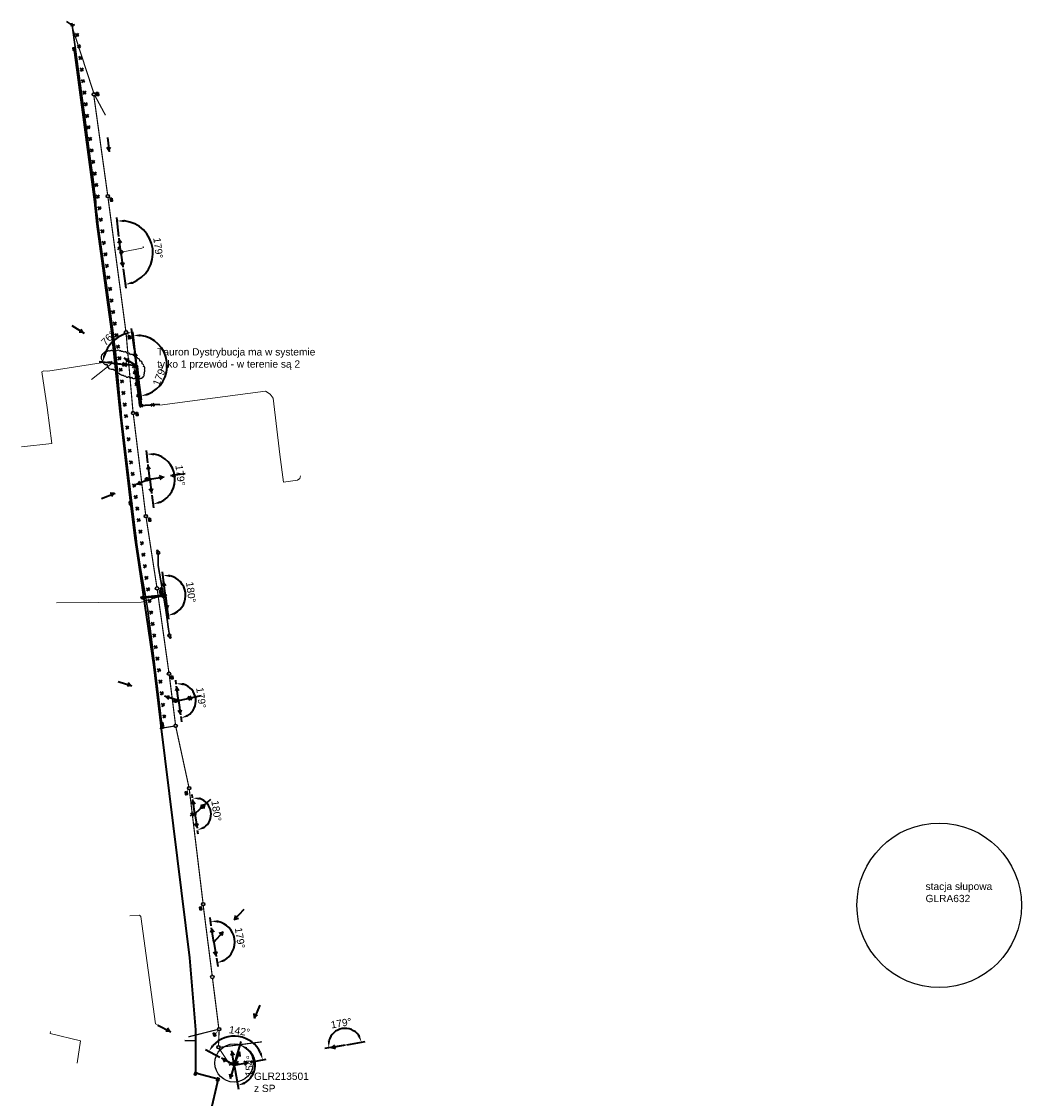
# Model space of a CAD drawing. Header units: metres. Extents: x 6536102 to 6570154, y 5559884 to 5568618.
# Tile 4 of 40: x 6536119 to 6536463, y 5564380 to 5564750. Entities that reach past the tile are written whole.
import ezdxf
from ezdxf.lldxf.tags import DXFTag

# ---------------------------------------------------------------- set-up
doc = ezdxf.new("R2010")
doc.units = ezdxf.units.M
for name, color, linetype in [('$KD', 7, 'Continuous'), ('$WODOCIAG', 7, 'Continuous'), ('_ABS_ELE', 7, 'Continuous'), ('_Teletechnika', 7, 'Continuous'), ('ELE TD', 7, 'Continuous'), ('i-Kanalizacja deszczowa', 6, 'Continuous'), ('kanal_tech', 30, 'Continuous')]:
    doc.layers.add(name, color=color, linetype=linetype)
for name, color, linetype, lineweight in [('@kanal.tech', 7, 'Continuous', 30), ('_ABS_TELE', 7, 'TELEKOMUNIKACJA', 30), ('_OSW_Slupy', 200, 'Continuous', 30), ('ELE', 7, 'Continuous', 35), ('ELE_TD', 7, 'Continuous', 35)]:
    doc.layers.add(name, color=color, linetype=linetype, lineweight=lineweight)
doc.styles.add('obrocony', font='arial.ttf')
doc.styles.get("Standard").update_dxf_attribs({"font": 'arial.ttf'})
doc.styles.add('TEKST_LINI', font='arial.ttf')
tags = doc.linetypes.add('KANAL_TECHNOLOGICZNY', pattern='A,5,-1.5,["KT",TEKST_LINI,S=1.5,R=0,X=-1.17,Y=-0.75],-1.5', length=8).pattern_tags.tags
tags[6] = DXFTag(74, 10)
tags = doc.linetypes.add('KANALIZACJA_DESZCZOWA', pattern='A,5,-1.5,["KD",TEKST_LINI,S=1.5,R=0,X=-1.17,Y=-0.75],-2', length=8.5).pattern_tags.tags
tags[6] = DXFTag(74, 10)
tags = doc.linetypes.add('NISKIE_NAPIECIE', pattern='A,5,-1.5,["nN",TEKST_LINI,S=1.5,R=0,X=-1.17,Y=-0.75],-1.5', length=8).pattern_tags.tags
tags[6] = DXFTag(74, 10)
tags = doc.linetypes.add('TELEKOMUNIKACJA', pattern='A,5,-2,["TEL",TEKST_LINI,S=1.5,R=0,X=-1.75,Y=-0.75],-2', length=9).pattern_tags.tags
tags[6] = DXFTag(74, 10)
tags = doc.linetypes.add('WODOCIAG', pattern='A,5,-1.5,["W",TEKST_LINI,S=1.5,R=0,X=-1.17,Y=-0.75],-1', length=7.5).pattern_tags.tags
tags[6] = DXFTag(74, 10)
doc.dimstyles.new('ISO-25', dxfattribs={"dimtxt": 2.5, "dimasz": 2.5, "dimexe": 1.25, "dimexo": 0.625, "dimtad": 1, "dimtxsty": 'Standard', "dimcen": 2.5, "dimadec": 0, "dimazin": 0, "dimtfac": 1, "dimtmove": 0, "dimatfit": 3, "dimfxl": 1, "dimarcsym": 0})

# ---------------------------------------------------------------- blocks, each defined once
blk = doc.blocks.new('Stanica kt')
at = {"layer": 'kanal_tech', "color": 0, "lineweight": 35, "ltscale": 2}
for points in [[(6536137.54, 5564740.63), (6536137.69, 5564739.64), (6536137.2, 5564739.57), (6536137.05, 5564740.56)], [(6536156.89, 5564584.68), (6536157.03, 5564583.69), (6536156.54, 5564583.62), (6536156.39, 5564584.6)], [(6536179.4, 5564388.65), (6536179.18, 5564387.67), (6536178.69, 5564387.78), (6536178.92, 5564388.76)], [(6536187.12, 5564386.62), (6536186.88, 5564385.65), (6536186.39, 5564385.77), (6536186.64, 5564386.74)]]:
    blk.add_lwpolyline(points, close=True, dxfattribs=at)
at = {"layer": 'kanal_tech', "color": 0, "linetype": 'KANAL_TECHNOLOGICZNY', "lineweight": 35}
blk.add_lwpolyline([(6536137.3, 5564740.59), (6536144.43, 5564687.6), (6536145.21, 5564680), (6536147.51, 5564663.11), (6536150.26, 5564643.14), (6536153.04, 5564615.74), (6536154.11, 5564606.64), (6536156.7, 5564584.16), (6536158.23, 5564572.14), (6536159.57, 5564562.9), (6536164.76, 5564527.81), (6536165.92, 5564518.31), (6536167.04, 5564508.69), (6536167.2, 5564507.54), (6536177.02, 5564428.03), (6536179.03, 5564403.25), (6536179.11, 5564388.45), (6536186.8, 5564386.45), (6536178.22, 5564349.36)], dxfattribs=at)
at = {"layer": 'kanal_tech', "color": 0, "lineweight": 35, "char_height": 0.5, "attachment_point": 5, "style": 'obrocony'}
for s, insert, rotation in [('S1', (6536137.96, 5564740.19), 278.4346), ('S2', (6536157.31, 5564584.23), 278.4346), ('S3', (6536179.63, 5564388.08), 257.0531), ('S4', (6536187.34, 5564386.05), 255.7989)]:
    blk.add_mtext_dynamic_manual_height_columns(s, width=12.6641, gutter_width=10, heights=[0], dxfattribs=dict(at, insert=insert, rotation=rotation))
blk = doc.blocks.new('wehf9uwegbf9uwb')
at = {"layer": '$WODOCIAG', "color": 18, "lineweight": 30, "ltscale": 5, "true_color": 0x000000}
for points in [[(6536165.68, 5564567.5), (6536165.85, 5564567.97), (6536166.32, 5564567.8)], [(6536166.06, 5564567.52), (6536165.85, 5564567.97)], [(6536170.7, 5564538.2), (6536170.53, 5564537.73), (6536170.06, 5564537.9)], [(6536170.32, 5564538.19), (6536170.53, 5564537.73)]]:
    blk.add_lwpolyline(points, dxfattribs=at)
at = {"layer": '$WODOCIAG', "color": 18, "linetype": 'WODOCIAG', "lineweight": 30, "true_color": 0x000000}
for points in [[(6536170.07, 5564539.44), (6536169.8, 5564540.86), (6536169.3, 5564544.22), (6536168.88, 5564547.41), (6536168.1, 5564552.31), (6536167.66, 5564554.85), (6536166.28, 5564562.75), (6536166.27, 5564567.06)], [(6536170.07, 5564539.44), (6536170.11, 5564538.64)], [(6536175.42, 5564399.63), (6536178.88, 5564399.45)]]:
    blk.add_lwpolyline(points, dxfattribs=at)
at = {"layer": '$WODOCIAG', "color": 18, "lineweight": 30, "ltscale": 5, "true_color": 0x000000}
for centre in [(6536166.27, 5564567.06), (6536170.11, 5564538.64)]:
    blk.add_circle(centre, 0.5, dxfattribs=at)
blk = doc.blocks.new('A$C26590D9D')
at = {"layer": 'i-Kanalizacja deszczowa', "color": 18, "lineweight": 40, "true_color": 0x000000, "elevation": 10.26}
blk.add_lwpolyline([(0, 0.49), (0.98, 0.7), (1.08, 0.21), (0.1, 0), (0, 0.49)], close=True, dxfattribs=at)
for points in [[(0.32, 0.56), (0.42, 0.07)], [(0.66, 0.63), (0.76, 0.14)]]:
    blk.add_lwpolyline(points, dxfattribs=at)
blk = doc.blocks.new('eiy9cgw97efcvg')
at = {"layer": '$KD', "color": 18, "linetype": 'KANALIZACJA_DESZCZOWA', "true_color": 0x000000}
for points, const_width in [([(6536144.15, 5564724.93), (6536136.4, 5564748.63)], 0.4), ([(6536148.89, 5564689.99), (6536144.16, 5564724.03)], 0.4), ([(6536144.5, 5564724.15), (6536148.14, 5564717.39)], 0.4), ([(6536144.67, 5564724.58), (6536145.16, 5564724.64)], 0.2), ([(6536155.13, 5564643.35), (6536149, 5564689.2)], 0.4), ([(6536149.33, 5564689.28), (6536149.85, 5564688.85)], 0.2), ([(6536155.53, 5564642.49), (6536156.33, 5564641.61)], 0.2), ([(6536157.6, 5564615.49), (6536155.24, 5564642.36)], 0.4), ([(6536161.96, 5564580.06), (6536157.71, 5564614.7)], 0.4), ([(6536158.11, 5564614.94), (6536158.74, 5564614.74)], 0.2), ([(6536165.78, 5564555.38), (6536162.1, 5564579.28)], 0.4), ([(6536162.42, 5564579.37), (6536163.01, 5564578.94)], 0.2), ([(6536169.93, 5564525.96), (6536165.93, 5564554.39)], 0.4), ([(6536166.19, 5564554.51), (6536167.15, 5564553.43)], 0.2), ([(6536172.18, 5564508.15), (6536170.05, 5564525.17)], 0.4), ([(6536170.38, 5564525.25), (6536170.97, 5564524.78)], 0.2), ([(6536171.75, 5564507.57), (6536166.76, 5564506.73)], 0.4), ([(6536176.79, 5564486.64), (6536172.34, 5564507.17)], 0.4), ([(6536176.12, 5564485.06), (6536176.62, 5564485.84)], 0.2), ([(6536181.65, 5564446.82), (6536176.93, 5564485.86)], 0.4), ([(6536181.02, 5564445.48), (6536181.4, 5564446.02)], 0.2), ([(6536181.71, 5564446.03), (6536184.79, 5564421.9)], 0.4), ([(6536184.91, 5564420.9), (6536187.04, 5564403.97)], 0.4), ([(6536176.63, 5564400.83), (6536186.68, 5564403.36)], 0.4), ([(6536185.85, 5564401.7), (6536186.87, 5564403.08)], 0.2), ([(6536187.18, 5564402.99), (6536186.95, 5564397.67)], 0.4), ([(6536201.91, 5564399.13), (6536187.35, 5564397.23)], 0.4), ([(6536190.69, 5564391.62), (6536187.13, 5564396.91)], 0.4)]:
    blk.add_lwpolyline(points, dxfattribs=dict(at, const_width=const_width))
at = {"layer": '$KD', "color": 18, "true_color": 0x000000}
for centre, radius in [((6536144.17, 5564724.53), 0.6), ((6536144.17, 5564724.53), 0.5), ((6536148.95, 5564689.6), 0.6), ((6536148.95, 5564689.6), 0.5), ((6536155.2, 5564642.86), 0.6), ((6536155.2, 5564642.86), 0.5), ((6536157.63, 5564615.09), 0.6), ((6536157.63, 5564615.09), 0.5), ((6536162.01, 5564579.67), 0.6), ((6536162.01, 5564579.67), 0.5), ((6536165.86, 5564554.88), 0.6), ((6536165.86, 5564554.88), 0.5), ((6536169.99, 5564525.56), 0.6), ((6536169.99, 5564525.56), 0.5), ((6536172.24, 5564507.65), 0.6), ((6536172.24, 5564507.65), 0.5), ((6536176.89, 5564486.26), 0.6), ((6536176.89, 5564486.26), 0.5), ((6536181.7, 5564446.43), 0.6), ((6536181.7, 5564446.43), 0.5), ((6536184.85, 5564421.4), 0.6), ((6536184.85, 5564421.4), 0.5), ((6536187.17, 5564403.48), 0.6), ((6536187.17, 5564403.48), 0.5), ((6536186.95, 5564397.27), 0.6), ((6536186.95, 5564397.27), 0.5)]:
    blk.add_circle(centre, radius, dxfattribs=at)
at = {"layer": '$KD', "color": 18, "ltscale": 5, "true_color": 0x000000}
for p, rotation in [((6536145.12, 5564725.24), 264.5102860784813), ((6536149.86, 5564688.95), 263.0510721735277), ((6536156.09, 5564641.69, -10.26), 264.5102860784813), ((6536158.69, 5564615.34, -10.26), 264.5102860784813), ((6536163.02, 5564579.05, -10.26), 264.5102860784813), ((6536166.82, 5564553.98, -10.26), 267.8012018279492), ((6536170.73, 5564524.85, -10.26), 264.5102860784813), ((6536175.64, 5564485.11, -10.26), 264.5102860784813), ((6536180.53, 5564445.53, -10.26), 264.5102860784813), ((6536185.23, 5564402.15, -10.26), 273.4688075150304)]:
    blk.add_blockref('A$C26590D9D', p, dxfattribs=dict(at, rotation=rotation))
blk = doc.blocks.new('likwidacja')
at = {"color": 0, "linetype": 'Continuous', "lineweight": -2, "flags": 128}
for points in [[(-0.5, 0.5), (0.5, -0.5)], [(-0.5, -0.5), (0.5, 0.5)]]:
    blk.add_lwpolyline(points, dxfattribs=at)
blk = doc.blocks.new('*U27')
at = {"layer": 'ELE TD', "color": 7, "linetype": 'Continuous', "lineweight": 35}
blk.add_blockref('likwidacja', (0, 0), dxfattribs=at)
blk = doc.blocks.new('*U28')
at = {"color": 0, "linetype": 'ByBlock', "lineweight": -2, "transparency": 16777216}
for p, rotation in [((6536136.82, 5564748.29), 148.9853591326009), ((6536138.45, 5564745), 99.39769807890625), ((6536139.1, 5564741.05), 99.39769807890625), ((6536139.59, 5564737.08), 96.54838426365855), ((6536140.04, 5564733.11), 96.54838426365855), ((6536140.5, 5564729.14), 96.54838426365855), ((6536140.96, 5564725.16), 96.54838426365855), ((6536141.41, 5564721.19), 96.54838426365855), ((6536141.87, 5564717.21), 96.54838426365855), ((6536142.34, 5564713.24), 97.86507137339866), ((6536142.89, 5564709.28), 97.86507137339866), ((6536143.43, 5564705.32), 97.86507137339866), ((6536143.98, 5564701.36), 97.86507137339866), ((6536144.52, 5564697.39), 97.43055152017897), ((6536145.03, 5564693.43), 97.43055152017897), ((6536145.55, 5564689.46), 97.43055152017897), ((6536146.07, 5564685.49), 97.43055152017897), ((6536146.59, 5564681.53), 97.43055152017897), ((6536147.1, 5564677.56), 97.43055152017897), ((6536147.62, 5564673.59), 97.43055152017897), ((6536148.14, 5564669.63), 97.68248818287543), ((6536148.67, 5564665.66), 97.68248818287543), ((6536149.21, 5564661.7), 97.68248818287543), ((6536149.74, 5564657.73), 97.68248818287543), ((6536150.28, 5564653.77), 97.68248818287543), ((6536150.82, 5564649.81), 97.87021399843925), ((6536151.37, 5564645.85), 97.87021399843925), ((6536151.92, 5564641.88), 97.87021399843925), ((6536152.47, 5564637.92), 97.87021399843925), ((6536152.96, 5564633.95), 96.57259482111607), ((6536153.42, 5564629.98), 96.57259482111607), ((6536153.87, 5564626), 96.57259482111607), ((6536154.32, 5564622.03), 96.39595512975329), ((6536154.77, 5564618.05), 96.39595512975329), ((6536155.22, 5564614.08), 96.39595512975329), ((6536155.66, 5564610.1), 96.39595512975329), ((6536156.11, 5564606.13), 96.39595512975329), ((6536156.55, 5564602.15), 96.39595512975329), ((6536157, 5564598.18), 96.39595512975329), ((6536157.5, 5564594.21), 97.70339827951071), ((6536158.03, 5564590.25), 97.70339827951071), ((6536158.57, 5564586.28), 97.70339827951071), ((6536159.1, 5564582.32), 97.5642525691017), ((6536159.63, 5564578.35), 97.5642525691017), ((6536160.15, 5564574.39), 97.5642525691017), ((6536160.68, 5564570.42), 97.5642525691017), ((6536161.21, 5564566.46), 97.5642525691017), ((6536161.73, 5564562.49), 97.5642525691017), ((6536162.26, 5564558.53), 97.5642525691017), ((6536162.79, 5564554.56), 97.5642525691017), ((6536163.31, 5564550.6), 97.5642525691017), ((6536163.84, 5564546.63), 97.77207619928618), ((6536164.38, 5564542.67), 97.77207619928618), ((6536164.92, 5564538.71), 97.77207619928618), ((6536165.46, 5564534.74), 97.77207619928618), ((6536166, 5564530.78), 97.77207619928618), ((6536166.55, 5564526.82), 97.77207619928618), ((6536167.04, 5564522.85), 96.33631228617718), ((6536167.48, 5564518.87), 96.33631228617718), ((6536167.92, 5564514.89), 96.33631228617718), ((6536168.36, 5564510.92), 96.33631228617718), ((6536167.67, 5564507.21), 57.42300732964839)]:
    blk.add_blockref('*U27', p, dxfattribs=dict(at, rotation=rotation))
blk = doc.blocks.new('T - Teletechnika')
at = {"layer": '@kanal.tech', "lineweight": 30, "ltscale": 0.5}
blk.add_lwpolyline([(6536168.06, 5564507.65), (6536167.35, 5564507.56), (6536167.2, 5564508.71), (6536167.9, 5564508.8)], close=True, dxfattribs=at)
at = {"layer": '_ABS_TELE', "linetype": 'TELEKOMUNIKACJA', "lineweight": 30, "flags": 128}
blk.add_lwpolyline([(6536167.67, 5564507.21), (6536163.38, 5564542.02, 0.012595), (6536161.77, 5564552.83), (6536160.22, 5564561.69, -0.013612), (6536158.45, 5564573.7), (6536153.82, 5564612.42, -0.00909), (6536153.01, 5564620.49), (6536152.31, 5564628.85, 0.013999), (6536150.97, 5564640.92), (6536146.16, 5564675.44, -0.01127), (6536144.99, 5564685.43), (6536144.89, 5564686.57, 0.010155), (6536143.88, 5564695.32), (6536142.69, 5564704.14), (6536141.02, 5564716.58), (6536136.73, 5564748.35), (6536134.71, 5564749.56)], format="xyb", dxfattribs=at)
at = {"color": 2, "lineweight": 30}
blk.add_blockref('*U28', (0, 0), dxfattribs=at)
at = {"layer": '@kanal.tech', "lineweight": 30, "insert": (6536167.64, 5564508.19), "char_height": 0.3, "attachment_point": 5, "rotation": 277.6738}
blk.add_mtext_dynamic_manual_height_columns('OPL1', width=1.5, gutter_width=1, heights=[0], dxfattribs=at)
blk = doc.blocks.new('Kier. nap nN')
at = {"color": 0, "linetype": 'Continuous', "lineweight": -2, "flags": 128}
for points in [[(0, 0), (5, 0)], [(4.5, 0), (3.42, 0.62)], [(4.5, 0), (3.42, -0.62)]]:
    blk.add_lwpolyline(points, dxfattribs=at)
blk = doc.blocks.new('*U209')
at = {"layer": 'ELE TD', "color": 0, "linetype": 'Continuous', "lineweight": 35}
blk.add_blockref('likwidacja', (0, 0), dxfattribs=at)
blk = doc.blocks.new('*U208')
at = {"color": 0, "linetype": 'ByBlock', "lineweight": -2, "transparency": 16777216}
for p, rotation in [((6536158.25, 5564628.99), 277.9886024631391), ((6536158.8, 5564625.03), 277.9886024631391), ((6536159.36, 5564621.07), 277.9886024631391), ((6536160.37, 5564617.67), 3.825129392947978), ((6536164.36, 5564617.93), 3.825129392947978)]:
    blk.add_blockref('*U209', p, dxfattribs=dict(at, rotation=rotation))
blk = doc.blocks.new('*U213')
at = {"layer": 'ELE TD', "color": 0, "linetype": 'Continuous', "lineweight": 35}
blk.add_blockref('likwidacja', (0, 0), dxfattribs=at)
blk = doc.blocks.new('*U214')
at = {"color": 0, "linetype": 'ByBlock', "lineweight": -2, "transparency": 16777216}
for p, rotation in [((6536161.06, 5564551.69), 4.02057029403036), ((6536164.55, 5564551.94), 4.02057029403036), ((6536168.03, 5564552.32), 11.40578839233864)]:
    blk.add_blockref('*U213', p, dxfattribs=dict(at, rotation=rotation))
blk = doc.blocks.new('*D261')
at = {"layer": 'Defpoints', "color": 0, "lineweight": -2, "transparency": 16777216}
for p, q in [((6536192.57, 5564391.76), (6536194.75, 5564399.2)), ((6536192.49, 5564390.54), (6536193.78, 5564382.89))]:
    blk.add_line(p, q, dxfattribs=at)
blk.add_arc((6536192.39, 5564391.16), 7.13, 299.7154, 53.4381, dxfattribs=at)
at = {"layer": 'Defpoints', "color": 0, "lineweight": 50, "transparency": 16777216}
for p in [(6536191.56, 5564396.09), (6536192.39, 5564391.16), (6536192.39, 5564391.16), (6536198.62, 5564387.69), (6536190.98, 5564386.36)]:
    blk.add_point(p, dxfattribs=at)
for points in [[(6536196.45, 5564396.51), (6536196.82, 5564397.26), (6536194.4, 5564398)], [(6536196.06, 5564384.57), (6536195.78, 5564385.36), (6536193.57, 5564384.13)]]:
    blk.add_solid(points, dxfattribs=at)
at = {"layer": 'Defpoints', "color": 0, "transparency": 16777216, "insert": (6536197.61, 5564390.84), "char_height": 2.5, "attachment_point": 5, "rotation": 86.5767}
blk.add_mtext('154°', dxfattribs=at)
blk = doc.blocks.new('*D262')
at = {"layer": 'Defpoints', "color": 0, "lineweight": -2, "transparency": 16777216}
for p, q in [((6536187.41, 5564393.77), (6536182.49, 5564396.34)), ((6536197.93, 5564392.15), (6536203.39, 5564393.14))]:
    blk.add_line(p, q, dxfattribs=at)
blk.add_arc((6536192.39, 5564391.16), 9.92, 24.6695, 137.8863, dxfattribs=at)
at = {"layer": 'Defpoints', "color": 0, "lineweight": 50, "transparency": 16777216}
for p in [(6536197.71, 5564399.54), (6536187.96, 5564393.48), (6536192.39, 5564391.16), (6536192.39, 5564391.16), (6536197.31, 5564392.04)]:
    blk.add_point(p, dxfattribs=at)
for points in [[(6536185.37, 5564397.57), (6536184.69, 5564398.05), (6536183.6, 5564395.76)], [(6536201.81, 5564395.42), (6536201.01, 5564395.17), (6536202.16, 5564392.91)]]:
    blk.add_solid(points, dxfattribs=at)
at = {"layer": 'Defpoints', "color": 0, "transparency": 16777216, "insert": (6536194.18, 5564402.83), "char_height": 2.5, "attachment_point": 5, "rotation": 351.2779}
blk.add_mtext('142°', dxfattribs=at)
blk = doc.blocks.new('*D263')
at = {"layer": 'Defpoints', "color": 0, "lineweight": -2, "transparency": 16777216}
for p, q in [((6536178.04, 5564482.97), (6536177.88, 5564484.09)), ((6536179.68, 5564471.86), (6536179.87, 5564470.61))]:
    blk.add_line(p, q, dxfattribs=at)
blk.add_arc((6536178.86, 5564477.35), 5.56, 304.5269, 72.277, dxfattribs=at)
at = {"layer": 'Defpoints', "color": 0, "lineweight": 50, "transparency": 16777216}
for p in [(6536178.13, 5564482.36), (6536178.85, 5564477.42), (6536178.85, 5564477.41), (6536179.59, 5564472.48), (6536184.03, 5564475.3)]:
    blk.add_point(p, dxfattribs=at)
for points in [[(6536180.52, 5564482.23), (6536180.58, 5564483.06), (6536178.06, 5564482.85)], [(6536182.16, 5564472.37), (6536181.86, 5564473.15), (6536179.68, 5564471.84)]]:
    blk.add_solid(points, dxfattribs=at)
at = {"layer": 'Defpoints', "color": 0, "transparency": 16777216, "insert": (6536186.24, 5564478.44), "char_height": 2.5, "attachment_point": 5, "rotation": 278.4019}
blk.add_mtext('180°', dxfattribs=at)
blk = doc.blocks.new('*D264')
at = {"layer": 'Defpoints', "color": 0, "lineweight": -2, "transparency": 16777216}
for p, q in [((6536172.48, 5564521.96), (6536172.3, 5564523.4)), ((6536174.01, 5564510.83), (6536174.27, 5564509.08))]:
    blk.add_line(p, q, dxfattribs=at)
blk.add_arc((6536173.2, 5564516.23), 5.98, 302.643, 73.0095, dxfattribs=at)
at = {"layer": 'Defpoints', "color": 0, "lineweight": 50, "transparency": 16777216}
for p in [(6536172.56, 5564521.34), (6536173.18, 5564516.39), (6536173.18, 5564516.38), (6536178.75, 5564513.99), (6536173.92, 5564511.44)]:
    blk.add_point(p, dxfattribs=at)
for points in [[(6536174.91, 5564521.53), (6536174.98, 5564522.36), (6536172.46, 5564522.16)], [(6536176.57, 5564510.8), (6536176.28, 5564511.58), (6536174.09, 5564510.31)]]:
    blk.add_solid(points, dxfattribs=at)
at = {"layer": 'Defpoints', "color": 0, "transparency": 16777216, "insert": (6536181.01, 5564517.3), "char_height": 2.5, "attachment_point": 5, "rotation": 277.8263}
blk.add_mtext('179°', dxfattribs=at)
blk = doc.blocks.new('*D265')
at = {"layer": 'Defpoints', "color": 0, "lineweight": -2, "transparency": 16777216}
for p, q in [((6536168.64, 5564553.05), (6536167.68, 5564560.56)), ((6536168.8, 5564551.8), (6536169.78, 5564544.3))]:
    blk.add_line(p, q, dxfattribs=at)
blk.add_arc((6536168.71, 5564552.43), 6.95, 298.2071, 76.5155, dxfattribs=at)
at = {"layer": 'Defpoints', "color": 0, "lineweight": 50, "transparency": 16777216}
for p in [(6536168.06, 5564557.38), (6536168.71, 5564552.42), (6536168.71, 5564552.42), (6536169.35, 5564547.46), (6536175.13, 5564549.76)]:
    blk.add_point(p, dxfattribs=at)
for points in [[(6536170.31, 5564558.77), (6536170.36, 5564559.6), (6536167.84, 5564559.32)], [(6536172.13, 5564545.91), (6536171.87, 5564546.7), (6536169.62, 5564545.54)]]:
    blk.add_solid(points, dxfattribs=at)
at = {"layer": 'Defpoints', "color": 0, "transparency": 16777216, "insert": (6536177.49, 5564553.56), "char_height": 2.5, "attachment_point": 5, "rotation": 277.3613}
blk.add_mtext('180°', dxfattribs=at)
blk = doc.blocks.new('*D266')
at = {"layer": 'Defpoints', "color": 0, "lineweight": -2, "transparency": 16777216}
for p, q in [((6536162.68, 5564598.01), (6536162.19, 5564602.25)), ((6536164.08, 5564586.86), (6536164.66, 5564582.55))]:
    blk.add_line(p, q, dxfattribs=at)
blk.add_arc((6536163.34, 5564592.39), 8.68, 294.2234, 80.094, dxfattribs=at)
at = {"layer": 'Defpoints', "color": 0, "lineweight": 50, "transparency": 16777216}
for p in [(6536162.75, 5564597.38), (6536163.33, 5564592.44), (6536163.33, 5564592.42), (6536164, 5564587.48), (6536171.34, 5564589.05)]:
    blk.add_point(p, dxfattribs=at)
for points in [[(6536164.82, 5564600.52), (6536164.84, 5564601.35), (6536162.33, 5564601.01)], [(6536167.01, 5564584.08), (6536166.78, 5564584.88), (6536164.49, 5564583.79)]]:
    blk.add_solid(points, dxfattribs=at)
at = {"layer": 'Defpoints', "color": 0, "transparency": 16777216, "insert": (6536173.83, 5564593.71), "char_height": 2.5, "attachment_point": 5, "rotation": 277.1587}
blk.add_mtext('179°', dxfattribs=at)
blk = doc.blocks.new('*D267')
at = {"layer": 'Defpoints', "color": 0, "lineweight": -2, "transparency": 16777216}
for p, q in [((6536158.78, 5564631.94), (6536157.49, 5564642.99)), ((6536158.94, 5564630.67), (6536160.46, 5564619.67))]:
    blk.add_line(p, q, dxfattribs=at)
blk.add_arc((6536158.85, 5564631.32), 10.51, 291.501, 83.0179, dxfattribs=at)
at = {"layer": 'Defpoints', "color": 0, "lineweight": 50, "transparency": 16777216}
for p in [(6536158.17, 5564636.25), (6536167.24, 5564637.65), (6536158.86, 5564631.29), (6536158.86, 5564631.29), (6536159.44, 5564626.33)]:
    blk.add_point(p, dxfattribs=at)
for points in [[(6536160.13, 5564641.33), (6536160.13, 5564642.16), (6536157.63, 5564641.75)], [(6536162.81, 5564621.14), (6536162.6, 5564621.94), (6536160.29, 5564620.91)]]:
    blk.add_solid(points, dxfattribs=at)
at = {"layer": 'Defpoints', "color": 0, "transparency": 16777216, "insert": (6536166.8, 5564628.02), "char_height": 2.5, "attachment_point": 5, "rotation": 67.4784}
blk.add_mtext('179°', dxfattribs=at)
blk = doc.blocks.new('*D268')
at = {"layer": 'Defpoints', "color": 0, "lineweight": -2, "transparency": 16777216}
for p, q in [((6536158.09, 5564636.87), (6536157.09, 5564644.12)), ((6536153.27, 5564631.91), (6536146, 5564632.71))]:
    blk.add_line(p, q, dxfattribs=at)
blk.add_arc((6536158.86, 5564631.3), 11.69, 110.1177, 161.4694, dxfattribs=at)
at = {"layer": 'Defpoints', "color": 0, "lineweight": 50, "transparency": 16777216}
for p in [(6536152.47, 5564641.09), (6536158.17, 5564636.25), (6536153.89, 5564631.84), (6536158.86, 5564631.3), (6536158.86, 5564631.29)]:
    blk.add_point(p, dxfattribs=at)
for points in [[(6536154.74, 5564642.68), (6536154.94, 5564641.87), (6536157.26, 5564642.88)], [(6536148.18, 5564634.92), (6536147.37, 5564635.1), (6536147.24, 5564632.57)]]:
    blk.add_solid(points, dxfattribs=at)
at = {"layer": 'Defpoints', "color": 0, "transparency": 16777216, "insert": (6536149.12, 5564640.77), "char_height": 2.5, "attachment_point": 5, "rotation": 45.7935}
blk.add_mtext('76°', dxfattribs=at)
blk = doc.blocks.new('*D269')
at = {"layer": 'Defpoints', "color": 0, "lineweight": -2, "transparency": 16777216}
for p, q in [((6536152.79, 5564675.71), (6536152.02, 5564682.3)), ((6536154.21, 5564664.59), (6536155.13, 5564658.01))]:
    blk.add_line(p, q, dxfattribs=at)
blk.add_arc((6536153.45, 5564670.14), 11, 290.945, 83.6253, dxfattribs=at)
at = {"layer": 'Defpoints', "color": 0, "lineweight": 50, "transparency": 16777216}
for p in [(6536162.22, 5564676.77), (6536152.87, 5564675.09), (6536153.44, 5564670.16), (6536153.44, 5564670.16), (6536154.13, 5564665.21)]:
    blk.add_point(p, dxfattribs=at)
for points in [[(6536154.67, 5564680.65), (6536154.67, 5564681.49), (6536152.17, 5564681.06)], [(6536157.48, 5564659.46), (6536157.27, 5564660.27), (6536154.96, 5564659.25)]]:
    blk.add_solid(points, dxfattribs=at)
at = {"layer": 'Defpoints', "color": 0, "transparency": 16777216, "insert": (6536166.24, 5564671.78), "char_height": 2.5, "attachment_point": 5, "rotation": 277.2852}
blk.add_mtext('179°', dxfattribs=at)
blk = doc.blocks.new('Rura 110')
at = {"color": 0, "linetype": 'Continuous', "lineweight": 35}
blk.add_lwpolyline([(-0.5, 0.2), (0.5, 0.2), (0.5, -0.2), (-0.5, -0.2)], close=True, dxfattribs=at)
blk = doc.blocks.new('Słup')
at = {"linetype": 'Continuous', "lineweight": -2}
h = blk.add_hatch(color=0, dxfattribs=at)
h.dxf.hatch_style = 1
h.paths.add_polyline_path([(0.25, 0, 1), (-0.25, 0, 1)])
at = {"color": 0, "linetype": 'Continuous', "lineweight": -2}
blk.add_circle((0, 0), 0.25, dxfattribs=at)
blk = doc.blocks.new('oprawa oświetleniowa')
at = {"layer": '_OSW_Slupy', "lineweight": 35}
h = blk.add_hatch(color=0, dxfattribs=at)
h.dxf.hatch_style = 1
h.paths.add_polyline_path([(6536980.47, 5563295.93, 1), (6536980.05, 5563296.2, 1)])
h = blk.add_hatch(color=0, dxfattribs=at)
h.dxf.hatch_style = 1
h.paths.add_polyline_path([(6536980.47, 5563295.93, 1), (6536980.05, 5563296.2, 1)])
at = {"layer": '_OSW_Slupy', "lineweight": 35, "true_color": 0xffffff}
h = blk.add_hatch(color=7, dxfattribs=at)
h.dxf.hatch_style = 1
h.paths.add_polyline_path([(6536981.15, 5563295.58, 0.18856), (6536981.51, 5563295.63, -0.34641), (6536981.51, 5563296.5, 0.075571), (6536981.37, 5563296.55, 1)])
h = blk.add_hatch(color=7, dxfattribs=at)
h.dxf.hatch_style = 1
h.paths.add_polyline_path([(6536981.15, 5563295.58, 0.18856), (6536981.51, 5563295.63, -0.34641), (6536981.51, 5563296.5, 0.075571), (6536981.37, 5563296.55, 1)])
at = {"layer": '_OSW_Slupy', "lineweight": 35}
h = blk.add_hatch(color=7, dxfattribs=at)
h.dxf.hatch_style = 1
h.paths.add_polyline_path([(6536981.51, 5563296.5, 0.34641), (6536981.51, 5563295.63, 0.57735)])
h = blk.add_hatch(color=7, dxfattribs=at)
h.dxf.hatch_style = 1
h.paths.add_polyline_path([(6536981.51, 5563296.5, 0.34641), (6536981.51, 5563295.63, 0.57735)])
at = {"layer": '_OSW_Slupy', "color": 7, "lineweight": 35}
blk.add_line((6536980.76, 5563296.07), (6536980.26, 5563296.07), dxfattribs=at)
blk.add_line((6536980.76, 5563296.07), (6536980.26, 5563296.07), dxfattribs=at)
at = {"layer": '_OSW_Slupy', "color": 7, "lineweight": 35, "ltscale": 5}
blk.add_circle((6536980.26, 5563296.07), 0.25, dxfattribs=at)
blk.add_circle((6536980.26, 5563296.07), 0.25, dxfattribs=at)
at = {"layer": '_OSW_Slupy', "color": 7, "lineweight": 35}
blk.add_circle((6536981.26, 5563296.07), 0.5, dxfattribs=at)
blk.add_circle((6536981.26, 5563296.07), 0.5, dxfattribs=at)
at = {"layer": '_OSW_Slupy', "color": 0, "linetype": 'Continuous', "lineweight": 35, "rotation": 147.4768100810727}
blk.add_blockref('Słup', (6536980.26, 5563296.07), dxfattribs=at)
blk = doc.blocks.new('*D277')
at = {"layer": 'Defpoints', "color": 0, "lineweight": -2, "transparency": 16777216}
for p, q in [((6536231.05, 5564398.11), (6536237.31, 5564399.24)), ((6536229.81, 5564397.89), (6536223.54, 5564396.82))]:
    blk.add_line(p, q, dxfattribs=at)
blk.add_arc((6536230.43, 5564398), 5.74, 35.3457, 164.5507, dxfattribs=at)
at = {"layer": 'Defpoints', "color": 0, "lineweight": 50, "transparency": 16777216}
for p in [(6536232.39, 5564403.4), (6536225.51, 5564397.11), (6536230.43, 5564398), (6536232.06, 5564398.28), (6536233.04, 5564398.45)]:
    blk.add_point(p, dxfattribs=at)
for points in [[(6536225.31, 5564399.51), (6536224.48, 5564399.55), (6536224.77, 5564397.03)], [(6536235.5, 5564401.48), (6536234.73, 5564401.16), (6536236.08, 5564399.02)]]:
    blk.add_solid(points, dxfattribs=at)
at = {"layer": 'Defpoints', "color": 0, "transparency": 16777216, "insert": (6536229.11, 5564405.53), "char_height": 2.5, "attachment_point": 5, "rotation": 9.9482}
blk.add_mtext('179°', dxfattribs=at)
blk = doc.blocks.new('*D278')
at = {"layer": 'Defpoints', "color": 0, "lineweight": -2, "transparency": 16777216}
for p, q in [((6536184.49, 5564438.95), (6536184.08, 5564441.77)), ((6536186.24, 5564427.83), (6536186.71, 5564425.02))]:
    blk.add_line(p, q, dxfattribs=at)
blk.add_arc((6536185.31, 5564433.38), 7.23, 299.4332, 78.4327, dxfattribs=at)
at = {"layer": 'Defpoints', "color": 0, "lineweight": 50, "transparency": 16777216}
for p in [(6536184.58, 5564438.33), (6536185.31, 5564433.38), (6536185.31, 5564433.38), (6536186.14, 5564428.45), (6536192.07, 5564430.8)]:
    blk.add_point(p, dxfattribs=at)
for points in [[(6536186.75, 5564440.05), (6536186.77, 5564440.88), (6536184.26, 5564440.53)], [(6536189, 5564426.69), (6536188.72, 5564427.48), (6536186.51, 5564426.25)]]:
    blk.add_solid(points, dxfattribs=at)
at = {"layer": 'Defpoints', "color": 0, "transparency": 16777216, "insert": (6536194.33, 5564434.8), "char_height": 2.5, "attachment_point": 5, "rotation": 278.9329}
blk.add_mtext('179°', dxfattribs=at)
blk = doc.blocks.new('ougae97gdc9afe')
h = blk.add_hatch(color=256)
h.dxf.hatch_style = 1
h.paths.add_polyline_path([(6536153.638, 5564669.689), (6536153.604, 5564669.937), (6536153.341, 5564669.901), (6536153.375, 5564669.653)])
h = blk.add_hatch(color=256)
h.dxf.hatch_style = 1
h.paths.add_polyline_path([(6536192.85, 5564391.394), (6536192.606, 5564391.339), (6536192.664, 5564391.081), (6536192.908, 5564391.135)])
at = {"layer": 'ELE', "lineweight": 35}
h = blk.add_hatch(color=0, dxfattribs=at)
h.dxf.hatch_style = 1
h.paths.add_polyline_path([(6536153.257, 5564670.332, 1), (6536153.633, 5564670.003, 1)])
h = blk.add_hatch(color=0, dxfattribs=at)
h.dxf.hatch_style = 1
h.paths.add_polyline_path([(6536153.257, 5564670.332, 1), (6536153.633, 5564670.003, 1)])
h = blk.add_hatch(color=0, dxfattribs=at)
h.dxf.hatch_style = 1
h.paths.add_polyline_path([(6536158.671, 5564631.464, 1), (6536159.047, 5564631.135, 1)])
h = blk.add_hatch(color=0, dxfattribs=at)
h.dxf.hatch_style = 1
h.paths.add_polyline_path([(6536158.671, 5564631.464, 1), (6536159.047, 5564631.135, 1)])
h = blk.add_hatch(color=0, dxfattribs=at)
h.dxf.hatch_style = 1
h.paths.add_polyline_path([(6536168.539, 5564552.601, 1), (6536168.915, 5564552.271, 1)])
h = blk.add_hatch(color=0, dxfattribs=at)
h.dxf.hatch_style = 1
h.paths.add_polyline_path([(6536168.539, 5564552.601, 1), (6536168.915, 5564552.271, 1)])
h = blk.add_hatch(color=0, dxfattribs=at)
h.dxf.hatch_style = 1
h.paths.add_polyline_path([(6536178.662, 5564477.579, 1), (6536179.038, 5564477.25, 1)])
h = blk.add_hatch(color=0, dxfattribs=at)
h.dxf.hatch_style = 1
h.paths.add_polyline_path([(6536178.662, 5564477.579, 1), (6536179.038, 5564477.25, 1)])
h = blk.add_hatch(color=0, dxfattribs=at)
h.dxf.hatch_style = 1
h.paths.add_polyline_path([(6536185.06, 5564433.38, 1), (6536185.56, 5564433.38, 1)])
h = blk.add_hatch(color=0, dxfattribs=at)
h.dxf.hatch_style = 1
h.paths.add_polyline_path([(6536230.18, 5564398, 1), (6536230.68, 5564398, 1)])
h = blk.add_hatch(color=0, dxfattribs=at)
h.dxf.hatch_style = 1
h.paths.add_polyline_path([(6536192.22, 5564391.339, 1), (6536192.562, 5564390.974, 1)])
for points in [[(6536153.638, 5564669.689), (6536153.604, 5564669.937), (6536153.341, 5564669.901), (6536153.375, 5564669.653)], [(6536192.85, 5564391.394), (6536192.606, 5564391.339), (6536192.664, 5564391.081), (6536192.908, 5564391.135)]]:
    blk.add_lwpolyline(points, close=True)
at = {"layer": 'Defpoints', "color": 1, "linetype": 'Continuous', "lineweight": 18, "flags": 128}
for points in [[(6536152.87, 5564671.72), (6536152.91, 5564671.61), (6536154.24, 5564670.42), (6536160.58, 5564671.68), (6536161.16, 5564672), (6536161.14, 5564672.3)], [(6536150.46, 5564632.27), (6536150.3, 5564632.95), (6536128.3, 5564629.42)], [(6536150.46, 5564632.27), (6536143.3, 5564626.59)], [(6536128.3, 5564629.42), (6536127.03, 5564629.58), (6536126.32, 5564629.28), (6536128.16, 5564616.95), (6536129.69, 5564604.59), (6536119.32, 5564603.48)], [(6536166.72, 5564618.09), (6536159.84, 5564617.63), (6536157.93, 5564631.24)], [(6536166.72, 5564618.09), (6536166.81, 5564617.84), (6536183.21, 5564619.95), (6536203.07, 5564622.64), (6536204.67, 5564621.57), (6536205.69, 5564620.16), (6536208, 5564600.89), (6536209.29, 5564591.4), (6536214.15, 5564592), (6536214.95, 5564592.65), (6536215.07, 5564593.55)], [(6536160.37, 5564550.11), (6536131.37, 5564549.93)], [(6536167.3, 5564552.57), (6536166.97, 5564552.11), (6536160.93, 5564550.28), (6536160.37, 5564550.11)], [(6536166.15, 5564404.9), (6536165.33, 5564405.36), (6536160.32, 5564442.14), (6536159.87, 5564442.65), (6536156.47, 5564442.39)], [(6536138.44, 5564391.85), (6536139.54, 5564399.42), (6536129.1, 5564401.93), (6536129.21, 5564402.63)]]:
    blk.add_lwpolyline(points, dxfattribs=at)
at = {"layer": 'ELE', "color": 7, "lineweight": 35, "ltscale": 5}
for centre in [(6536153.445, 5564670.167), (6536153.445, 5564670.167), (6536158.859, 5564631.3), (6536158.859, 5564631.3), (6536168.727, 5564552.436), (6536168.727, 5564552.436), (6536178.85, 5564477.414), (6536178.85, 5564477.414), (6536192.391, 5564391.157)]:
    blk.add_circle(centre, 0.25, dxfattribs=at)
at = {"layer": 'ELE_TD', "color": 7, "linetype": 'NISKIE_NAPIECIE', "lineweight": 35}
blk.add_line((6536154.24, 5564670.42), (6536153.489, 5564669.795), dxfattribs=at)
for points in [[(6536158.856, 5564631.293), (6536159.659, 5564622.769), (6536160.175, 5564617.652), (6536166.72, 5564618.09)], [(6536168.715, 5564552.424), (6536160.21, 5564551.68)]]:
    blk.add_lwpolyline(points, dxfattribs=at)
at = {"color": 0, "lineweight": 30}
blk.add_blockref('*U208', (0, 0), dxfattribs=at)
at = {"color": 0}
blk.add_blockref('*U214', (0, 0), dxfattribs=at)
at = {"layer": '_ABS_ELE', "color": 7, "linetype": 'Continuous', "lineweight": 35}
for p, xscale, rotation in [((6536159.509, 5564624.369), 13.49999999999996, 275.6581682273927), ((6536164.463, 5564552.052), 8, 5.000044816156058)]:
    blk.add_blockref('Rura 110', p, dxfattribs=dict(at, xscale=xscale, rotation=rotation))
at = {"layer": '_OSW_Slupy', "color": 7, "lineweight": 30}
for p, rotation in [((12342203.678, 11886955.081), 187.038246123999), ((12327945.361, 11899952.361), 187.1674162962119)]:
    blk.add_blockref('oprawa oświetleniowa', p, dxfattribs=dict(at, rotation=rotation))
at = {"layer": 'ELE TD', "color": 0, "linetype": 'Continuous', "lineweight": 35}
for p, rotation in [((6536148.81, 5564709.73), 276.6721974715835), ((6536153.44, 5564670.155), 96.635228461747), ((6536136.543, 5564645.153), 328.1681765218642), ((6536158.857, 5564631.294), 97.8370789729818), ((6536150.676, 5564632.196), 353.7060808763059), ((6536158.859, 5564631.3), 173.7499660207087), ((6536158.859, 5564631.3), 148.168176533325), ((6536163.333, 5564592.418), 96.6610148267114), ((6536163.335, 5564592.429), 8.240907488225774), ((6536168.715, 5564552.425), 97.477499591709), ((6536152.471, 5564522.892), 342.5662643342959), ((6536173.183, 5564516.378), 97.15291805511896), ((6536173.184, 5564516.379), 162.5951309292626), ((6536173.192, 5564516.385), 11.07517038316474), ((6536181.044, 5564517.926), 191.1147173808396), ((6536178.848, 5564477.408), 98.2456032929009), ((6536178.85, 5564477.414), 42.80885248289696), ((6536195.651, 5564444.589), 227.3066608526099), ((6536185.31, 5564433.38), 98.34595594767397), ((6536185.31, 5564433.38), 47.30666085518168), ((6536185.31, 5564433.38), 279.5199228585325), ((6536201.115, 5564411.745), 247.0354666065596), ((6536166.15, 5564404.9), 332.3573706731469), ((6536230.43, 5564398), 190.1984327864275), ((6536192.391, 5564391.157), 67.03546660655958), ((6536192.391, 5564391.157), 152.3573706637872), ((6536192.391, 5564391.157), 10.19843278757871)]:
    blk.add_blockref('Kier. nap nN', p, dxfattribs=dict(at, rotation=rotation))
for p in [(6536152.86, 5564671.729), (6536157.93, 5564631.239), (6536162.902, 5564592.42, 247.913), (6536167.3, 5564554.68), (6536167.3, 5564552.57), (6536172.821, 5564516.288), (6536177.889, 5564477.221), (6536191.291, 5564391.641), (6536193.321, 5564392.001)]:
    blk.add_blockref('likwidacja', p, dxfattribs=at)
for p, xscale, rotation in [((6536153.44, 5564670.155), -0.9999999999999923, 97.92962157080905), ((6536158.856, 5564631.293), -1, 96.68184155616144), ((6536175.478, 5564594.188), -1, 8.240907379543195), ((6536163.335, 5564592.429), -0.9999999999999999, 22.10221896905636), ((6536163.33, 5564592.44), -1, 97.65631171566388), ((6536146.793, 5564585.711), -0.9999999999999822, 202.0973775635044), ((6536168.715, 5564552.424), -1, 97.24513714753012), ((6536173.178, 5564516.389), -1, 98.49959191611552), ((6536184.231, 5564482.412), -1, 42.88180274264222), ((6536178.846, 5564477.42), -0.9999999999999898, 98.55826235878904), ((6536192.391, 5564391.157), -1, 279.5199228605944), ((6536192.391, 5564391.157), -1, 73.63356221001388)]:
    blk.add_blockref('Kier. nap nN', p, dxfattribs=dict(at, xscale=xscale, rotation=rotation))
at = {"layer": 'Defpoints', "color": 6}
for base, line1, line2, picture, middle in [((6536162.219, 5564676.771), ((6536153.442, 5564670.161), (6536152.865, 5564675.091)), ((6536153.442, 5564670.161), (6536154.128, 5564665.21)), '*D269', (6536166.241, 5564671.775)), ((6536152.467, 5564641.085), ((6536158.857, 5564631.294), (6536158.175, 5564636.247)), ((6536158.859, 5564631.3), (6536153.888, 5564631.844)), '*D268', (6536149.116, 5564640.774)), ((6536171.342, 5564589.045), ((6536163.333, 5564592.418), (6536162.753, 5564597.385)), ((6536163.33, 5564592.44), (6536163.996, 5564587.484)), '*D266', (6536173.832, 5564593.708)), ((6536175.129, 5564549.757), ((6536168.715, 5564552.425), (6536168.064, 5564557.382)), ((6536168.715, 5564552.424), (6536169.346, 5564547.464)), '*D265', (6536177.491, 5564553.561)), ((6536178.746, 5564513.991), ((6536173.183, 5564516.378), (6536172.561, 5564521.339)), ((6536173.178, 5564516.389), (6536173.917, 5564511.443)), '*D264', (6536181.007, 5564517.298)), ((6536184.032, 5564475.302), ((6536178.848, 5564477.408), (6536178.131, 5564482.356)), ((6536178.846, 5564477.42), (6536179.59, 5564472.475)), '*D263', (6536186.242, 5564478.436)), ((6536192.065, 5564430.804), ((6536185.31, 5564433.38), (6536184.584, 5564438.327)), ((6536185.31, 5564433.38), (6536186.137, 5564428.449)), '*D278', (6536194.33, 5564434.798)), ((6536232.391, 5564403.397), ((6536232.056, 5564398.278), (6536233.042, 5564398.446)), ((6536230.43, 5564398), (6536225.509, 5564397.115)), '*D277', (6536229.11, 5564405.529)), ((6536197.711, 5564399.535), ((6536192.391, 5564391.157), (6536197.312, 5564392.042)), ((6536192.391, 5564391.157), (6536187.962, 5564393.477)), '*D262', (6536194.181, 5564402.825)), ((6536198.62, 5564387.688), ((6536192.391, 5564391.157), (6536191.564, 5564396.088)), ((6536192.391, 5564391.157), (6536190.982, 5564386.359)), '*D261', (6536197.61, 5564390.845))]:
    dim = blk.add_angular_dim_2l(base=base, line1=line1, line2=line2, dimstyle='ISO-25', dxfattribs=at)
    dim.commit()
    dim.dimension.update_dxf_attribs({"geometry": picture, "text_midpoint": middle})
dim = blk.add_angular_dim_2l(base=(6536167.238, 5564637.65), line1=((6536158.857, 5564631.294), (6536158.175, 5564636.247)), line2=((6536158.856, 5564631.293), (6536159.438, 5564626.327)), dimstyle='ISO-25', dxfattribs=at)
dim.commit()
dim.dimension.update_dxf_attribs({"geometry": '*D267', "text_midpoint": (6536168.56, 5564627.291), "dimtype": 130})

msp = doc.modelspace()

# ---------------------------------------------------------------- linework, layer by layer
at = {"color": 6}
msp.add_circle((6536434.481, 5564446.008), 28.252, dxfattribs=at)
at = {"layer": 'Defpoints', "color": 6}
msp.add_lwpolyline([(6536147.14, 5564633.197, 0.5205671), (6536148.693, 5564631.743, 0.5205671), (6536148.693, 5564631.743, 0.5205671), (6536150.805, 5564630.21, 0.5205671), (6536150.805, 5564630.21, 0.5205671), (6536151.243, 5564629.931, 0.5205671), (6536151.243, 5564629.931, 0.5205671), (6536151.522, 5564629.752, 0.5205671), (6536151.522, 5564629.752, 0.5205671), (6536151.781, 5564629.553, 0.5205671), (6536151.781, 5564629.553, 0.5205671), (6536152.239, 5564629.155, 0.5205671), (6536152.239, 5564629.155, 0.5205671), (6536152.817, 5564628.776, 0.5205671), (6536152.817, 5564628.776, 0.5205671), (6536153.474, 5564628.438, 0.5205671), (6536153.474, 5564628.438, 0.5205671), (6536154.171, 5564628.139, 0.5205671), (6536154.171, 5564628.139, 0.5205671), (6536154.908, 5564627.9, 0.5205671), (6536154.908, 5564627.9, 0.5205671), (6536156.063, 5564627.622, 0.5205671), (6536156.063, 5564627.622, 0.5205671), (6536157.139, 5564627.383, 0.5205671), (6536157.139, 5564627.383, 0.5205671), (6536158.314, 5564627.164, 0.5205671), (6536158.314, 5564627.164, 0.5205671), (6536159.171, 5564627.024, 0.5205671), (6536159.171, 5564627.024, 0.5205671), (6536159.768, 5564627.044, 0.5205671), (6536159.768, 5564627.044, 0.5205671), (6536160.326, 5564627.104, 0.5205671), (6536160.326, 5564627.104, 0.5205671), (6536160.804, 5564627.263, 0.5205671), (6536160.804, 5564627.263, 0.5205671), (6536161.103, 5564627.681, 0.5205671), (6536161.103, 5564627.681, 0.5205671), (6536161.342, 5564628.438, 0.5205671), (6536161.342, 5564628.438, 0.5205671), (6536161.461, 5564629.115, 0.5205671), (6536161.461, 5564629.115, 0.5205671), (6536161.501, 5564629.991, 0.5205671), (6536161.501, 5564629.991, 0.5205671), (6536161.242, 5564631.106, 0.5205671), (6536161.242, 5564631.106, 0.5205671), (6536160.744, 5564631.962, 0.5205671), (6536160.744, 5564631.962, 0.5205671), (6536159.967, 5564632.938, 0.5205671), (6536159.967, 5564632.938, 0.5205671), (6536159.211, 5564633.714, 0.5205671), (6536159.211, 5564633.714, 0.5205671), (6536158.274, 5564634.371, 0.5205671), (6536158.274, 5564634.371, 0.5205671), (6536156.661, 5564635.068, 0.5205671), (6536156.661, 5564635.068, 0.5205671), (6536155.506, 5564635.586, 0.5205671), (6536155.506, 5564635.586, 0.5205671), (6536154.43, 5564635.984, 0.5205671), (6536154.43, 5564635.984, 0.5205671), (6536153.693, 5564636.183, 0.5205671), (6536153.693, 5564636.183, 0.5205671), (6536153.056, 5564636.323, 0.5205671), (6536153.056, 5564636.323, 0.5205671), (6536151.92, 5564636.402, 0.5205671), (6536151.92, 5564636.402, 0.5205671), (6536151.163, 5564636.422, 0.5205671), (6536151.163, 5564636.422, 0.5205671), (6536150.645, 5564636.422, 0.5205671), (6536150.645, 5564636.422, 0.5205671), (6536149.968, 5564636.402, 0.5205671), (6536149.968, 5564636.402, 0.5205671), (6536149.51, 5564636.343, 0.5205671), (6536149.51, 5564636.343, 0.5205671), (6536148.813, 5564636.243, 0.5205671), (6536148.813, 5564636.243, 0.5205671), (6536148.195, 5564635.984, 0.5205671), (6536148.195, 5564635.984, 0.5205671), (6536147.698, 5564635.686, 0.5205671), (6536147.698, 5564635.686, 0.5205671), (6536147.439, 5564635.506, 0.5205671), (6536147.439, 5564635.506, 0.5205671), (6536147.2, 5564635.307, 0.5205671), (6536147.2, 5564635.307, 0.5205671), (6536147, 5564635.108, 0.5205671), (6536147, 5564635.108, 0.5205671), (6536146.841, 5564634.889, 0.5205671), (6536146.841, 5564634.889, 0.5205671), (6536146.741, 5564634.65, 0.5205671), (6536146.741, 5564634.65, 0.5205671), (6536146.702, 5564634.351, 0.5205671), (6536146.702, 5564634.351, 0.5205671), (6536146.702, 5564634.073, 0.5205671), (6536146.702, 5564634.073, 0.5205671), (6536146.781, 5564633.694, 0.5205671), (6536146.781, 5564633.694, 0.5205671), (6536146.881, 5564633.416, 0.5205671), (6536146.881, 5564633.416, 0.5205671), (6536147.14, 5564633.197)], format="xyb", dxfattribs=at)
at = {"layer": 'Defpoints', "color": 6, "linetype": 'Continuous', "lineweight": 18}
msp.add_lwpolyline([(6536166.72, 5564618.09), (6536159.84, 5564617.63), (6536158.246, 5564628.991)], dxfattribs=at)
at = {"layer": 'Defpoints', "color": 6, "linetype": 'Continuous', "lineweight": 18, "flags": 128}
msp.add_lwpolyline([(6536168.234, 5564552.365), (6536166.97, 5564552.11), (6536161.063, 5564551.695)], dxfattribs=at)
at = {"layer": 'Defpoints', "color": 6}
msp.add_circle((6536192.305, 5564391.849), 6.579, dxfattribs=at)

# ---------------------------------------------------------------- block references
at = {"layer": '$KD'}
msp.add_blockref('eiy9cgw97efcvg', (0, 0), dxfattribs=at)
at = {"layer": '$WODOCIAG'}
msp.add_blockref('wehf9uwegbf9uwb', (0, 0), dxfattribs=at)
at = {"layer": '@kanal.tech', "lineweight": 30, "ltscale": 5}
msp.add_blockref('Stanica kt', (0, 0), dxfattribs=at)
at = {"layer": '_Teletechnika', "lineweight": 30}
msp.add_blockref('T - Teletechnika', (0, 0), dxfattribs=at)
at = {"layer": 'ELE_TD'}
msp.add_blockref('ougae97gdc9afe', (0, 0), dxfattribs=at)

# ---------------------------------------------------------------- texts
at = {"color": 6, "insert": (6536429.799, 5564453.776), "char_height": 2.5, "attachment_point": 1}
msp.add_mtext_dynamic_manual_height_columns('stacja słupowa^JGLRA632', width=23.1172, gutter_width=12.5, heights=[0], dxfattribs=at)
at = {"layer": 'Defpoints', "insert": (6536165.883, 5564637.357), "char_height": 2.5, "attachment_point": 1}
msp.add_mtext_dynamic_manual_height_columns('{\\C6;Tauron Dystrybucja ma w systemie tylko 1 przewód - w terenie są 2}', width=58.45938, gutter_width=12.5, heights=[0], dxfattribs=at)
at = {"layer": 'Defpoints', "color": 6, "insert": (6536199.159, 5564392.725), "char_height": 2.5, "attachment_point": 1}
msp.add_mtext_dynamic_manual_height_columns('^JGLR213501^Jz SP', width=13.65214, gutter_width=12.5, heights=[0], dxfattribs=at)

doc.saveas('drawing.dxf')
